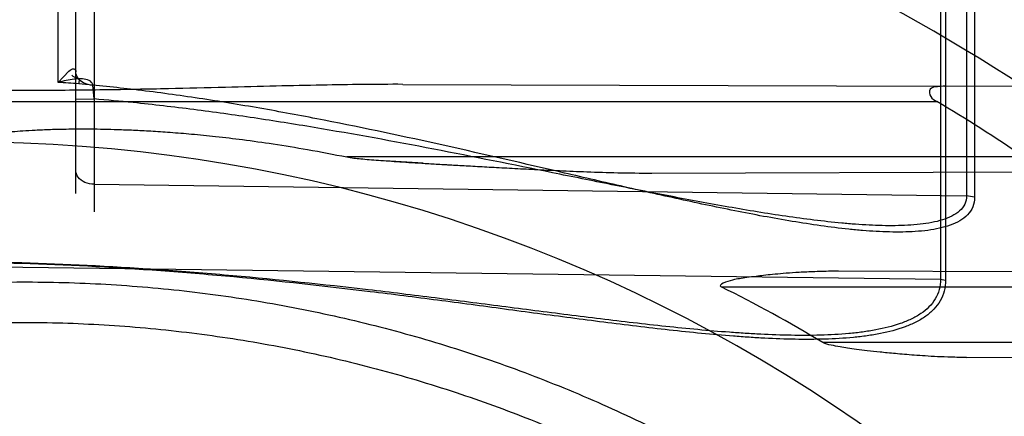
# Model space of a CAD drawing. Header units: millimetres. Extents: x 0 to 297, y 0 to 210.
# Tile 38 of 256: x 144.87 to 145.0558, y 91.3136 to 91.3884. Entities that reach past the tile are written whole.
import ezdxf

# ---------------------------------------------------------------- set-up
doc = ezdxf.new("R2010")
doc.units = ezdxf.units.MM
doc.header["$LTSCALE"] = 16.335
doc.layers.get('0').update_dxf_attribs({"linetype": 'CONTINUOUS'})
for name, color, linetype in [('01_GLOBAL', 7, 'CONTINUOUS'), ('INTFCLR_1', 7, 'CONTINUOUS'), ('INTFCLR_144815', 7, 'CONTINUOUS')]:
    doc.layers.add(name, color=color, linetype=linetype)

msp = doc.modelspace()

# ---------------------------------------------------------------- linework, layer by layer
at = {"color": 7, "linetype": 'Continuous'}
msp.add_circle((145.8748034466, 92.1344639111), 2.66, dxfattribs=at)
at = {"color": 9, "linetype": 'Continuous'}
msp.add_arc((145.8748034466, 92.1344639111), 2.6259090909, 182.9674534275, 267.0325465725, dxfattribs=at)
at = {"layer": '01_GLOBAL', "color": 7, "linetype": 'Continuous'}
msp.add_circle((145.8748034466, 92.1344639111), 2.695, dxfattribs=at)
at = {"layer": 'INTFCLR_1', "color": 9, "linetype": 'Continuous'}
for p, q in [((144.8772536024, 91.3765778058), (144.8772536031, 91.4869639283)), ((144.8806077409, 91.3556529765), (144.8806077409, 91.48225438)), ((144.8840466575, 91.48225438), (144.8840466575, 91.35215350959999)), ((145.0486589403, 91.43761996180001), (145.0486589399, 91.3551962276)), ((145.0501730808, 91.4372569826), (145.0501730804, 91.3549146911)), ((145.0437571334, 91.41731762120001), (145.0437571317, 91.33944917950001)), ((145.0446863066, 91.41708957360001), (145.0446863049, 91.3392722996)), ((144.8772536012, 91.3765778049), (144.8793144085, 91.3787422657)), ((144.8812482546, 91.377256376), (144.8811549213, 91.3763281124)), ((144.8840466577, 91.37347323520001), (144.8838193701, 91.3760591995)), ((144.9423188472, 91.3762294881), (145.0445442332, 91.37587265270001)), ((144.8526077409, 91.37301820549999), (145.0430607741, 91.37301820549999)), ((144.8806077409, 91.37343006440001), (144.8840466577, 91.37347323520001)), ((145.0594833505, 91.3625182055), (144.9317306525, 91.3625182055)), ((144.9892814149, 91.35947085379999), (145.0688841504, 91.3597487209)), ((144.8840466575, 91.357359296), (145.04865894, 91.3551962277)), ((145.0501730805, 91.3549146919), (145.04865894, 91.3551962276)), ((144.8596077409, 91.3418689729), (145.0437571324, 91.3394491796)), ((145.0929750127, 91.3407035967), (145.0244979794, 91.3409426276)), ((145.0437571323, 91.3394491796), (145.0446863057, 91.3392723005)), ((145.0023517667, 91.33801820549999), (145.0914762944, 91.33801820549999)), ((145.1031426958, 91.3275182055), (145.02152254, 91.3275182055)), ((145.0486291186, 91.3246780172), (145.1101310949, 91.32489270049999))]:
    msp.add_line(p, q, dxfattribs=at)
at = {"layer": 'INTFCLR_1', "color": 6, "linetype": 'Continuous'}
msp.add_line((145.0594220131, 91.37582071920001), (145.0445442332, 91.37587265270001), dxfattribs=at)
at = {"layer": 'INTFCLR_1', "color": 7, "linetype": 'Continuous'}
msp.add_line((144.9461213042, 91.3613406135), (144.9389184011, 91.3618088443), dxfattribs=at)
at = {"layer": 'INTFCLR_1', "color": 6, "linetype": 'Continuous'}
for centre, radius, start, end in [((144.8596077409, 91.07026820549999), 0.4224162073, 270, 90.00000002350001), ((144.8596077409, 91.07026820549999), 0.4014439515, 270, 90.00000002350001), ((144.8615325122, 91.0710030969), 0.3523713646, 55.82187042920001, 58.99173825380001), ((144.8711075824, 91.075644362), 0.29336854, 59.15503886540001, 63.42494595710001)]:
    msp.add_arc(centre, radius, start, end, dxfattribs=at)
at = {"layer": 'INTFCLR_1', "color": 9, "linetype": 'Continuous'}
for centre, radius, start, end in [((144.8596077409, 91.07026820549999), 0.3650864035, 56.81755615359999, 90), ((144.8596077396, 91.0702681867), 0.306817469, 85.9729165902, 86.7029528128), ((144.8596077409, 91.07026820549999), 0.2950858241, 22.4933176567, 89.9999999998)]:
    msp.add_arc(centre, radius, start, end, dxfattribs=at)
at = {"layer": 'INTFCLR_1', "color": 7, "linetype": 'Continuous'}
msp.add_arc((145.0534401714, 93.12027082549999), 1.7622011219, 266.5084998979, 266.7431427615, dxfattribs=at)
at = {"layer": 'INTFCLR_1', "color": 9, "linetype": 'Continuous'}
for points, knots in [([(144.879314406, 91.37874227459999), (144.8795835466, 91.378935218), (144.8799933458, 91.37927575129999), (144.8805902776, 91.37899899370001), (144.8806077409, 91.3787073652), (144.8806077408, 91.37856125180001)], [0, 0, 0, 0, 0.5679341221, 0.7494142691, 1, 1, 1, 1]), ([(144.8838193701, 91.3760591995), (144.8832062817, 91.3760954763), (144.881787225, 91.37638931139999), (144.8806077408, 91.37773471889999), (144.8806077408, 91.37856125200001)], [0, 0, 0, 0, 0.4262951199, 1, 1, 1, 1]), ([(144.8812485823, 91.37726034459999), (144.8809358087, 91.37725690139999), (144.87958341, 91.37717083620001), (144.8782510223, 91.37687470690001), (144.8772536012, 91.3765778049)], [0, 0, 0, 0, 0.2311049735, 1, 1, 1, 1]), ([(144.8838193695, 91.3760591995), (144.8838067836, 91.37625418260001), (144.8832990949, 91.3772264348), (144.8820490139, 91.3772477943), (144.8812360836, 91.3772627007)], [0, 0, 0, 0, 0.1937505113, 1, 1, 1, 1]), ([(145.0501730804, 91.3549146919), (145.0501730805, 91.3542975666), (145.0499540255, 91.3530668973), (145.0488982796, 91.35152196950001), (145.0473766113, 91.35039267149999), (145.0455563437, 91.3495823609), (145.0435152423, 91.34901340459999), (145.0405250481, 91.34850395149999), (145.0365299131, 91.34827648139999), (145.0324231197, 91.3483912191), (145.0290266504, 91.3486305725), (145.0255265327, 91.348962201), (145.0211026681, 91.34951610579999), (145.0139273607, 91.350625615), (145.0048386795, 91.3523306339), (144.9956934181, 91.35427427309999), (144.9882833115, 91.3559263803), (144.9807907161, 91.3576335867), (144.9676355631, 91.3606897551), (144.9488075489, 91.36505116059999), (144.9298777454, 91.36906132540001), (144.9146382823, 91.3718744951), (144.9031528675, 91.37373651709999), (144.8919903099, 91.3752451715), (144.8846444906, 91.3760172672), (144.8811549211, 91.376328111)], [0, 0, 0, 0, 0.0105963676, 0.0207824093, 0.0313607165, 0.0427385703, 0.0548241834, 0.0676549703, 0.0947585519, 0.1233581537, 0.1381590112, 0.1532163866, 0.1837214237, 0.214695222, 0.2778732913, 0.3424670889, 0.3752260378, 0.408232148, 0.4744158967, 0.6071221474, 0.7400789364, 0.8066160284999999, 0.8731960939, 0.9398449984, 1, 1, 1, 1]), ([(145.0486589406, 91.3551962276), (145.0486589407, 91.3546595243), (145.0484282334, 91.35356498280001), (145.0473644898, 91.3522383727), (145.0458644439, 91.3512799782), (145.0440687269, 91.35058888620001), (145.0420502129, 91.35010352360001), (145.0390851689, 91.3496700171), (145.0351274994, 91.3494829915), (145.0310565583, 91.3495911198), (145.0276878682, 91.3498054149), (145.0242175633, 91.35009941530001), (145.0198313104, 91.35058702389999), (145.0127178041, 91.351559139), (145.0037058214, 91.353047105), (144.9946322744, 91.35473870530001), (144.987281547, 91.356173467), (144.9798511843, 91.35765380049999), (144.9668034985, 91.36029954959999), (144.9481219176, 91.3640641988), (144.9293484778, 91.3675090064), (144.9142393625, 91.36991745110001), (144.9028485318, 91.37150855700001), (144.8927782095, 91.37267842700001), (144.8865013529, 91.3732665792), (144.8840466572, 91.3734732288)], [0, 0, 0, 0, 0.0095232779, 0.019046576, 0.0293793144, 0.0407832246, 0.0530488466, 0.066146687, 0.0939047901, 0.123214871, 0.1383768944, 0.1537950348, 0.1850089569, 0.2166729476, 0.2811818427, 0.3470566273, 0.3804442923, 0.4140742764, 0.4814920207, 0.6166745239, 0.7522231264, 0.8201302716, 0.8881422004, 0.9562897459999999, 1, 1, 1, 1]), ([(144.8840466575, 91.3573592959), (144.8834590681, 91.357367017), (144.8823345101, 91.357593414), (144.8809935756, 91.3585328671), (144.8806077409, 91.3595329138), (144.8806077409, 91.3599937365)], [0, 0, 0, 0, 0.3728943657, 0.7075791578, 1, 1, 1, 1]), ([(145.0437571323, 91.3394491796), (145.0437571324, 91.3387865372), (145.0435967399, 91.33748352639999), (145.0428212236, 91.3356835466), (145.0416005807, 91.33415836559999), (145.0400325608, 91.33289732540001), (145.0381929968, 91.33186514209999), (145.0353795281, 91.3307251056), (145.0322813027, 91.3299643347), (145.0290246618, 91.3294479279), (145.0255506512, 91.3290645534), (145.0210510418, 91.32882657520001), (145.0154982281, 91.3288205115), (145.0107565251, 91.3289931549), (145.0068843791, 91.32921432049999), (145.0029311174, 91.3294880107), (144.9979361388, 91.3299119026), (144.9918864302, 91.3305182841), (144.9837070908, 91.331430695), (144.9733971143, 91.332703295), (144.9609491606, 91.33431280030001), (144.9484021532, 91.33592174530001), (144.9314965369, 91.3379826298), (144.9144576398, 91.3397864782), (144.8994523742, 91.34099989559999), (144.8908165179, 91.34157792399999), (144.878258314, 91.34229678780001), (144.8678494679, 91.3426404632), (144.8596077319, 91.3427459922)], [0, 0, 0, 0, 0.0104860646, 0.0204761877, 0.0306271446, 0.0410848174, 0.0521313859, 0.0638920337, 0.0890319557, 0.1023818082, 0.1160723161, 0.1443183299, 0.1736348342, 0.2039189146, 0.219389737, 0.2350089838, 0.2666261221, 0.2987127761, 0.3312205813, 0.3968618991, 0.4630987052, 0.529845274, 0.597038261, 0.7326043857, 0.8009458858, 0.8352534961, 0.8695669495, 1, 1, 1, 1]), ([(145.0446863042, 91.33927230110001), (145.0446863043, 91.3385754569), (145.0445262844, 91.337209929), (145.0437506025, 91.3353181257), (145.0425255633, 91.3337104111), (145.0409484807, 91.3323792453), (145.0390976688, 91.3312896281), (145.036271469, 91.3300877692), (145.033153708, 91.32928276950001), (145.0298773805, 91.3287361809), (145.0263852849, 91.3283297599), (145.0218615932, 91.3280754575), (145.0162790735, 91.3280644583), (145.0115123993, 91.32824229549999), (145.0076200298, 91.32847195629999), (145.0036458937, 91.3287568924), (144.9986245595, 91.3291991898), (144.9925431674, 91.3298328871), (144.9843206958, 91.33078736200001), (144.9739567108, 91.33211984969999), (144.9614439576, 91.33380617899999), (144.9488315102, 91.33549255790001), (144.9318385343, 91.337652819), (144.9147104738, 91.3395435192), (144.8996250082, 91.3408138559), (144.8909435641, 91.34141814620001), (144.8783324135, 91.3421678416), (144.8678806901, 91.3425239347), (144.8596077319, 91.3426303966)], [0, 0, 0, 0, 0.0109495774, 0.0213196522, 0.0317515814, 0.042393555, 0.05355310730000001, 0.0653771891, 0.09055277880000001, 0.1038959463, 0.1175707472, 0.1457706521, 0.1750333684, 0.2052626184, 0.220706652, 0.2362998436, 0.2678673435, 0.2999076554, 0.3323720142, 0.397933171, 0.4640942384, 0.5307643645, 0.5978761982, 0.7332556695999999, 0.8014900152, 0.8357407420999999, 0.869995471, 1, 1, 1, 1])]:
    msp.add_open_spline(points, degree=3, knots=knots, dxfattribs=at)
msp.add_open_spline([(144.8812360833, 91.3772627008), (144.880732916, 91.377352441), (144.8801403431, 91.3775474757), (144.8798869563, 91.3779913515)], degree=3, dxfattribs=at)
at = {"layer": 'INTFCLR_1', "color": 6, "linetype": 'Continuous'}
for points, knots in [([(144.9423188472, 91.3762294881), (144.9397864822, 91.37623832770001), (144.9346939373, 91.3762133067), (144.9267281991, 91.3760857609), (144.9180970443, 91.3758875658), (144.9084498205, 91.3756389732), (144.8976370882, 91.37537430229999), (144.8856383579, 91.3751528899), (144.8728072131, 91.3750400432), (144.8640154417, 91.37505996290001), (144.8596077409, 91.3750920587)], [0, 0, 0, 0, 0.09183865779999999, 0.1846797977, 0.2889176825, 0.4049349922, 0.5346599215, 0.6811662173, 0.8401472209, 1, 1, 1, 1]), ([(145.0445442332, 91.37587265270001), (145.0440922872, 91.37587423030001), (145.0432269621, 91.3757917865), (145.0414923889, 91.3756182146), (145.0417067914, 91.37367084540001), (145.0426383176, 91.3732721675), (145.0430607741, 91.37301820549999)], [0, 0, 0, 0, 0.2383194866, 0.4952640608, 0.740077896, 1, 1, 1, 1]), ([(144.8596077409, 91.365354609), (144.8596009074, 91.3658287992), (144.8610003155, 91.3661520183), (144.8622948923, 91.3665163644), (144.8639486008, 91.3667854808), (144.8654793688, 91.36699633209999), (144.8670438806, 91.3671718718), (144.868712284, 91.3673295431), (144.8707151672, 91.3674830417), (144.8726218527, 91.367595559), (144.8743667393, 91.3676759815), (144.8758665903, 91.3677313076), (144.8775140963, 91.36777653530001), (144.8793253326, 91.3678085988), (144.8813183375, 91.3678236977), (144.883514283, 91.367817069), (144.8859373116, 91.36778272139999), (144.8886151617, 91.3677131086), (144.8915802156, 91.36759871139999), (144.8948700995, 91.3674274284), (144.8985292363, 91.36718369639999), (144.9026103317, 91.3668473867), (144.9071769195, 91.3663920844), (144.9123053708, 91.36578332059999), (144.9180887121, 91.36497346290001), (144.9246439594, 91.3639050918), (144.9292678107, 91.3630140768), (144.9317306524, 91.3625182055)], [0, 0, 0, 0, 0.0195365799, 0.0409326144, 0.0632864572, 0.08617899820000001, 0.1052165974, 0.1279894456, 0.1552589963, 0.1879480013, 0.2066737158, 0.2272153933, 0.249776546, 0.2745682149, 0.3018408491, 0.3318804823, 0.3650301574, 0.4016668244, 0.442230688, 0.4872647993, 0.5373747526, 0.5932993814, 0.6559503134, 0.7264208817, 0.8060379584, 0.8965057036, 1, 1, 1, 1]), ([(144.8596077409, 91.33868004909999), (144.8622420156, 91.33879228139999), (144.8675141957, 91.3389390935), (144.8754252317, 91.3389261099), (144.8833324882, 91.3386799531), (144.891229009, 91.33820083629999), (144.8991079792, 91.3374891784), (144.9069625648, 91.3365455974), (144.9147859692, 91.33537091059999), (144.9225714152, 91.3339661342), (144.9303121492, 91.332332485), (144.9380014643, 91.3304713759), (144.9456326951, 91.3283844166), (144.9531992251, 91.32607341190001), (144.960694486, 91.3235403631), (144.9681119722, 91.32078746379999), (144.9754452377, 91.3178171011), (144.9826879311, 91.31463184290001), (144.9898338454, 91.3112344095), (144.9968766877, 91.3076277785), (145.0038104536, 91.3038150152), (145.0106289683, 91.2997995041), (145.0173264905, 91.2955846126), (145.0238969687, 91.2911741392), (145.0303348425, 91.2865718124), (145.0366343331, 91.2817817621), (145.0427901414, 91.2768080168), (145.0487967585, 91.2716550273), (145.0546491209, 91.26632713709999), (145.0603420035, 91.2608291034), (145.0658705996, 91.25516556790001), (145.0712299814, 91.249341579), (145.0764156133, 91.2433620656), (145.0814228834, 91.23723234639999), (145.0862475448, 91.2309576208), (145.0908853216, 91.2245434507), (145.0953322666, 91.21799529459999), (145.0995844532, 91.2113189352), (145.1036382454, 91.20452008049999), (145.1074900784, 91.19760470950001), (145.1111366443, 91.19057876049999), (145.1145747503, 91.1834483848), (145.1178014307, 91.1762197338), (145.1208138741, 91.1688991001), (145.1236094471, 91.1614929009), (145.1253270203, 91.15650250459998), (145.1261488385, 91.1539953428)], [0, 0, 0, 0, 0.0227205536, 0.0454410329, 0.06816134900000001, 0.09088163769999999, 0.1136018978, 0.1363221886, 0.1590426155, 0.1817632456, 0.2044840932, 0.2272051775, 0.2499266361, 0.2726484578, 0.2953706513, 0.3180932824, 0.3408163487, 0.363539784, 0.3862638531, 0.4089891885, 0.4317141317, 0.4544408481, 0.4771673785, 0.4998953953, 0.5226228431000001, 0.5453516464, 0.5680799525, 0.5908095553, 0.6135387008, 0.6362690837, 0.6589990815, 0.6817302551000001, 0.7044610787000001, 0.7271930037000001, 0.7499246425, 0.7726572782, 0.7953897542, 0.8181230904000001, 0.8408563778, 0.8635903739, 0.8863244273, 0.90905904, 0.9317938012, 0.9545290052, 0.9772643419, 1, 1, 1, 1]), ([(144.8596077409, 91.3310804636), (144.8648083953, 91.3312938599), (144.8752252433, 91.3314085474), (144.8908287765, 91.33064674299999), (144.9063869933, 91.32894786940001), (144.9218926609, 91.32630552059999), (144.9372546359, 91.3227196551), (144.9521403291, 91.31827948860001), (144.9666984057, 91.31298513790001), (144.9809232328, 91.30684139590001), (144.9949848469, 91.2997330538), (145.0085894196, 91.29179002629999), (145.0216818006, 91.2830461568), (145.034218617, 91.2735334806), (145.0461538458, 91.2632873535), (145.0574487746, 91.2523426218), (145.0680597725, 91.2407435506), (145.0779508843, 91.2285299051), (145.0870808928, 91.2157559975), (145.0954235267, 91.2024631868), (145.1029524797, 91.1886942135), (145.1096391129, 91.1745018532), (145.1154570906, 91.159946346), (145.1203896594, 91.1450752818), (145.124422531, 91.12993449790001), (145.1275415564, 91.11457599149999), (145.129734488, 91.0990581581), (145.1309929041, 91.0834437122), (145.1313133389, 91.067798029), (145.130697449, 91.05217638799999), (145.1291501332, 91.0366302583), (145.1266772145, 91.0212060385), (145.1232874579, 91.0059571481), (145.1189925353, 90.9909371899), (145.1138089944, 90.9762041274), (145.1077578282, 90.96181579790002), (145.1008640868, 90.9478257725), (145.0931513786, 90.9342772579), (145.0846508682, 90.92122296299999), (145.0753942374, 90.90870812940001), (145.0654166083, 90.8967754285), (145.0547444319, 90.88545571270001), (145.0434240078, 90.87479883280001), (145.0314894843, 90.864834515), (145.0189896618, 90.8556023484), (145.005966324, 90.8471335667), (144.9924717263, 90.8394595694), (144.9785675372, 90.83261186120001), (144.9645877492, 90.8267302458), (144.9509740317, 90.8219028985), (144.9383319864, 90.81816671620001), (144.9268866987, 90.81537344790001), (144.9166921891, 90.8133362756), (144.9070094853, 90.8117755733), (144.897001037, 90.8105367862), (144.8858733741, 90.80961349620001), (144.8732656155, 90.80913904), (144.8643587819, 90.80926099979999), (144.8596077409, 90.8094559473)], [0, 0, 0, 0, 0.0185657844, 0.0371317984, 0.05569073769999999, 0.0743563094, 0.09320240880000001, 0.1119235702, 0.129729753, 0.1484268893, 0.1671582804, 0.1858963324, 0.2045840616, 0.2232805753, 0.241995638, 0.2606572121, 0.2793460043, 0.298034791, 0.3166822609, 0.3353170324, 0.3539796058, 0.3726237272, 0.3912431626, 0.4098577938, 0.4284754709, 0.4470981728, 0.4657246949, 0.4843423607, 0.5029403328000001, 0.5215094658, 0.5400731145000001, 0.5586325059, 0.5771954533, 0.5957587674, 0.6143211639, 0.6328711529, 0.651401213, 0.6699184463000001, 0.6884460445, 0.7069331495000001, 0.7254085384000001, 0.7438945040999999, 0.7623917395, 0.7808314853, 0.7993176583, 0.8177869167, 0.8362093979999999, 0.8546575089, 0.8730374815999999, 0.8902753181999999, 0.9061521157, 0.9200376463, 0.9322836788, 0.9432240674, 0.9550134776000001, 0.9682465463, 0.9830392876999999, 1, 1, 1, 1]), ([(145.0486291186, 91.3246780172), (145.0476709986, 91.3246746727), (145.0458471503, 91.32470322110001), (145.0432514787, 91.3248079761), (145.0409299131, 91.3249410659), (145.0388490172, 91.3250857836), (145.0369788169, 91.3252349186), (145.0352848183, 91.32538402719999), (145.0337542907, 91.3255298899), (145.0319785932, 91.3257110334), (145.0300333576, 91.32592572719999), (145.0279923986, 91.326179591), (145.0262919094, 91.32641799), (145.0246973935, 91.32666557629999), (145.0231349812, 91.3269828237), (145.0220008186, 91.3272326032), (145.02152254, 91.3275182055)], [0, 0, 0, 0, 0.1051873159, 0.200212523, 0.2851821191, 0.3604682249, 0.4292101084, 0.4911498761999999, 0.547160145, 0.5979985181, 0.6871030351, 0.7620182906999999, 0.8237471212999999, 0.8757076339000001, 0.9388431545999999, 1, 1, 1, 1])]:
    msp.add_open_spline(points, degree=3, knots=knots, dxfattribs=at)
at = {"layer": 'INTFCLR_1', "color": 7, "linetype": 'Continuous'}
for points, knots in [([(144.9317306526, 91.36251820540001), (144.9326081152, 91.3623542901), (144.9340121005, 91.36220460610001), (144.9360016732, 91.3620282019), (144.9377489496, 91.3618922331), (144.9396813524, 91.361753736), (144.9417908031, 91.3616119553), (144.9440922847, 91.3614649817), (144.9466060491, 91.3613104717), (144.9493475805, 91.3611458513), (144.9523336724, 91.36097112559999), (144.9555893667, 91.3607857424), (144.9591462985, 91.3605888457), (144.9630389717, 91.3603790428), (144.9673083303, 91.360158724), (144.9720135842, 91.35993326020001), (144.9772435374, 91.3597153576), (144.9830555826, 91.3595154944), (144.9871404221, 91.35948351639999), (144.9892814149, 91.35947085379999)], [0, 0, 0, 0, 0.0464524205, 0.0733357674, 0.1039741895, 0.137644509, 0.1741569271, 0.2139950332, 0.2576560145, 0.3052181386, 0.3569192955, 0.4133157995, 0.4749164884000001, 0.5423027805, 0.6161815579, 0.6973864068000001, 0.7874398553, 0.8885823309, 1, 1, 1, 1]), ([(145.0244979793, 91.3409426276), (145.0238622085, 91.3409441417), (145.0226440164, 91.34093799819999), (145.0208912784, 91.3408981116), (145.019283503, 91.3408390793), (145.0178099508, 91.34076670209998), (145.0160821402, 91.34066307), (145.0141783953, 91.3405218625), (145.0121580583, 91.3403388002), (145.0104536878, 91.34016130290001), (145.0088226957, 91.3399662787), (145.0073379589, 91.33977483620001), (145.0057644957, 91.33950899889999), (145.004429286, 91.33935857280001), (145.0016189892, 91.3383937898), (145.0023517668, 91.3380182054)], [0, 0, 0, 0, 0.0844397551, 0.161785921, 0.2328395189, 0.2981131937, 0.3577273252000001, 0.4627219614, 0.5516664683, 0.6270500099, 0.6905869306, 0.7688913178, 0.8296839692, 0.8906374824, 1, 1, 1, 1])]:
    msp.add_open_spline(points, degree=3, knots=knots, dxfattribs=at)
at = {"layer": 'INTFCLR_144815', "color": 6, "linetype": 'Continuous'}
for radius in [0.4466793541, 0.4256665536]:
    msp.add_circle((144.8596077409, 91.07026820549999), radius, dxfattribs=at)
for radius, start, end in [(0.6157754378, 313.9937911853, 154.5150993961), (0.5947754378, 312.9543589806, 154.5144414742), (0.5903864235, 71.6563998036, 156.0440844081), (0.5808960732, 70.9981667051, 162.0018332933), (0.5751005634, 282.2440355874, 71.2863570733), (0.4627266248, 45.0000000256, 314.9999999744), (0.4618985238, 44.999999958, 315.000000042), (0.461229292, 44.99999997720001, 315.0000000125), (0.4169682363, 25.6072723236, 64.3927276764), (0.3959554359, 27.0737153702, 62.92628462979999)]:
    msp.add_arc((144.8596077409, 91.07026820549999), radius, start, end, dxfattribs=at)
at = {"layer": 'INTFCLR_144815', "color": 9, "linetype": 'Continuous'}
for radius, start, end in [(0.6114469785, 71.617857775, 156.0236179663), (0.6044472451, 71.6178577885, 156.0236179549), (0.5785048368, 70.768222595, 162.2317774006)]:
    msp.add_arc((144.8596077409, 91.07026820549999), radius, start, end, dxfattribs=at)

doc.saveas('drawing.dxf')
